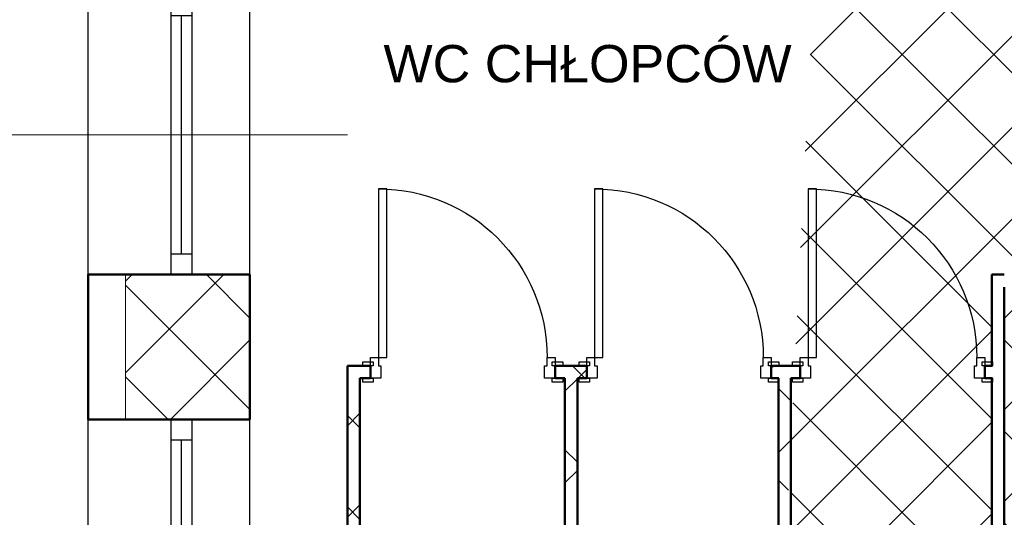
# Model space of a CAD drawing. Header units: millimetres. Extents: x 2215 to 12087, y 6991 to 11359.
# Tile 3 of 26: x 3057 to 3533, y 8242 to 8483. Entities that reach past the tile are written whole.
import ezdxf

# ---------------------------------------------------------------- set-up
doc = ezdxf.new("R2010")
doc.units = ezdxf.units.MM
doc.linetypes.add('{ Half Dash }', pattern=[0])
for name, color, linetype in [('2D - Ogólne', 7, 'Continuous'), ('Drzwi Archicad', 7, 'Continuous'), ('Konstrukcja - Ściany zew', 7, 'Continuous'), ('Okna Archicada', 7, 'Continuous')]:
    doc.layers.add(name, color=color, linetype=linetype)
for name, color, linetype, lineweight in [('A_opisy', 81, 'Continuous', 13), ('A_ściany istniejące hatch', 82, 'Continuous', 9), ('opis wody', 7, '{ Half Dash }', 15)]:
    doc.layers.add(name, color=color, linetype=linetype, lineweight=lineweight)
doc.styles.get("Standard").update_dxf_attribs({"font": 'arial.ttf'})
doc.dimstyles.new('500', dxfattribs={"dimscale": 5, "dimtxt": 0.2, "dimasz": 0.2, "dimexe": 0.3, "dimexo": 0.625, "dimgap": 0.05, "dimtad": 1, "dimzin": 1, "dimtxsty": 'Standard', "dimblk": 'ARCHTICK', "dimcen": 2.5, "dimadec": 0, "dimazin": 0, "dimtfac": 1, "dimtmove": 0, "dimatfit": 3, "dimfxl": 0.3, "dimfxlon": 1, "dimarcsym": 0})

# ---------------------------------------------------------------- blocks, each defined once
blk = doc.blocks.new('Okno 27_2')
at = {"layer": 'Okna Archicada', "color": 7, "linetype": 'Continuous', "lineweight": 25}
for p, q in [((-675, 400), (675, 400)), ((-675, 0), (-575.0000000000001, 0)), ((-575.0000000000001, 0), (-575.0000000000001, -100)), ((-575.0000000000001, 0), (575.0000000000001, 0)), ((575.0000000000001, -100), (575.0000000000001, 0)), ((575.0000000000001, 0), (675, 0)), ((-575.0000000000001, -50), (575.0000000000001, -50)), ((-575.0000000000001, -100), (-675, -100)), ((575.0000000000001, -100), (-575.0000000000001, -100)), ((675, -100), (575.0000000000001, -100)), ((-675, -380), (675, -380))]:
    blk.add_line(p, q, dxfattribs=at)
at = {"layer": 'Okna Archicada', "color": 7, "linetype": 'Continuous', "lineweight": 50}
for p, q in [((-675, 400), (-675, 0)), ((675, 400), (675, 0)), ((-675, 0), (-675, -100)), ((-675, 0), (-675, -100)), ((675, 0), (675, -100)), ((675, 0), (675, -100)), ((-675, -100), (-675, -380)), ((675, -100), (675, -380))]:
    blk.add_line(p, q, dxfattribs=at)
blk = doc.blocks.new('Ściana_11_1', base_point=(-17472.26123587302, 24720))
at = {"layer": 'Konstrukcja - Ściany zew', "color": 7, "linetype": 'Continuous', "lineweight": 50}
for p, q in [((-18252.26123587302, 1752.197384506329), (-17852.26123587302, 1752.197384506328)), ((-17852.26123587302, 1752.197384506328), (-17752.26123587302, 1752.197384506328)), ((-17752.26123587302, 1752.197384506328), (-17472.26123587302, 1752.197384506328)), ((-18252.26123587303, 1052.397544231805), (-17852.26123587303, 1052.397544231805)), ((-17852.26123587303, 1052.397544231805), (-17752.26123587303, 1052.397544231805)), ((-17752.26123587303, 1052.397544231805), (-17472.26123587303, 1052.397544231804))]:
    blk.add_line(p, q, dxfattribs=at)
at = {"layer": 'Konstrukcja - Ściany zew', "color": 7, "linetype": 'Continuous', "lineweight": 50, "flags": 128}
for points in [[(-18252.26123587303, 1752.197384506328), (-18252.26123587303, 1052.397544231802)], [(-17472.26123587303, 1052.397544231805), (-17472.26123587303, 1752.197384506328)]]:
    blk.add_lwpolyline(points, dxfattribs=at)
at = {"layer": 'Okna Archicada', "color": 21, "linetype": 'Continuous', "lineweight": 13, "true_color": 0xff9955, "zscale": 1000, "rotation": 89.99999999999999}
for p in [(-17852.26123587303, 2427.197384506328), (-17852.26123587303, 377.3975442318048)]:
    blk.add_blockref('Okno 27_2', p, dxfattribs=at)
blk = doc.blocks.new('Ściana_120_1', base_point=(-15952.26123587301, 1252.197544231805))
at = {"layer": 'Konstrukcja - Ściany zew', "color": 7, "linetype": 'Continuous', "lineweight": 50, "flags": 128}
for points in [[(-15952.26123587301, 1252.197544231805), (-15952.26123587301, -397.6024557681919)], [(-15892.26123587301, -397.6024557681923), (-15892.26123587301, 1252.197544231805)]]:
    blk.add_lwpolyline(points, dxfattribs=at)
blk = doc.blocks.new('Ściana_121_1', base_point=(-13892.26123587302, 1752.197384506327))
at = {"layer": 'Konstrukcja - Ściany zew', "color": 7, "linetype": 'Continuous', "lineweight": 50, "flags": 128}
for points in [[(-13892.26123587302, 1752.197384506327), (-13832.26123587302, 1752.197384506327)], [(-13892.26123587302, 1752.197384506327), (-13892.26123587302, 1312.197544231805)], [(-13832.26123587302, -397.602455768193), (-13832.26123587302, 1692.197384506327)], [(-13892.26123587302, 1252.197544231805), (-13892.26123587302, -397.602455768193)]]:
    blk.add_lwpolyline(points, dxfattribs=at)
blk = doc.blocks.new('Ściana_123_1', base_point=(-14922.26123587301, 1252.197544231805))
at = {"layer": 'Konstrukcja - Ściany zew', "color": 7, "linetype": 'Continuous', "lineweight": 50, "flags": 128}
for points in [[(-14922.26123587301, 1252.197544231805), (-14922.26123587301, -397.6024557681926)], [(-14862.26123587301, -397.6024557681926), (-14862.26123587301, 1252.197544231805)]]:
    blk.add_lwpolyline(points, dxfattribs=at)
blk = doc.blocks.new('Drzwi metalowe 27_23')
at = {"layer": 'Drzwi Archicad', "color": 7, "linetype": 'Continuous', "lineweight": 25}
for p, q in [((366.9999999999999, 0), (366.9999999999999, 814)), ((366.9999999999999, 814), (406.9999999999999, 814)), ((406.9999999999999, 814), (406.9999999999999, 0)), ((-407, 0), (-445, 0)), ((-445, 0), (-445, -100)), ((-407, -40), (-407, 0)), ((406.9999999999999, 0), (366.9999999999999, 0)), ((445, 0), (407, 0)), ((407, 0), (407, -40)), ((445, -100), (445, 0)), ((-432, -21), (-482, -21)), ((-482, -21), (-482, -40.00000000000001)), ((-482, -40.00000000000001), (-432, -40.00000000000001)), ((-432, -40.00000000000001), (-432, -21)), ((-395, -40), (-407, -40)), ((-395, -100), (-395, -40)), ((407, -40), (395, -40)), ((395, -40), (395, -100)), ((482, -21), (432, -21)), ((432, -21), (432, -40.00000000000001)), ((432, -40.00000000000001), (482, -40.00000000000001)), ((482, -40.00000000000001), (482, -21)), ((-432, -100), (-482, -100)), ((-482, -100), (-482, -119)), ((-482, -119), (-432, -119)), ((-445, -100), (-395, -100)), ((-432, -119), (-432, -100)), ((395, -100), (445, -100)), ((482, -100), (432, -100)), ((432, -100), (432, -119)), ((432, -119), (482, -119)), ((482, -119), (482, -100))]:
    blk.add_line(p, q, dxfattribs=at)
at = {"layer": 'Drzwi Archicad', "color": 7, "linetype": 'Continuous', "lineweight": 50}
for p, q in [((-445, -40.00000000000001), (-482, -40.00000000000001)), ((-445, -40.00000000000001), (-482, -40.00000000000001)), ((-445, -100), (-445, -40.00000000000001)), ((-445, -100), (-445, -40.00000000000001)), ((445, -100), (445, -40.00000000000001)), ((445, -100), (445, -40.00000000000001)), ((445, -40.00000000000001), (482, -40.00000000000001)), ((445, -40.00000000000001), (482, -40.00000000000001)), ((-445, -100), (-482, -100)), ((-445, -100), (-482, -100)), ((445, -100), (482, -100)), ((445, -100), (482, -100))]:
    blk.add_line(p, q, dxfattribs=at)
at = {"layer": 'Drzwi Archicad', "color": 7, "linetype": 'Continuous', "lineweight": 25}
blk.add_arc((406.9999999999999, 0), 814, 90, 180, dxfattribs=at)
blk = doc.blocks.new('Ściana_124_1', base_point=(-17002.26123587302, 1252.197544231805))
at = {"layer": 'Konstrukcja - Ściany zew', "color": 7, "linetype": 'Continuous', "lineweight": 50}
for p, q in [((-16890.15402880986, 1312.197544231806), (-16927.15402880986, 1312.197544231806)), ((-16890.15402880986, 1252.197544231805), (-16890.15402880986, 1312.197544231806)), ((-16000.15402880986, 1312.197544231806), (-15963.15402880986, 1312.197544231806)), ((-16000.15402880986, 1252.197544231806), (-16000.15402880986, 1312.197544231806)), ((-15847.14264223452, 1312.197544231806), (-15884.14264223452, 1312.197544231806)), ((-15847.14264223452, 1252.197544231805), (-15847.14264223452, 1312.197544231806)), ((-14957.14264223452, 1312.197544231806), (-14920.14264223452, 1312.197544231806)), ((-14957.14264223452, 1252.197544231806), (-14957.14264223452, 1312.197544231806)), ((-14816.80915690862, 1312.197544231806), (-14853.80915690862, 1312.197544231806)), ((-14816.80915690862, 1252.197544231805), (-14816.80915690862, 1312.197544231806)), ((-13926.80915690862, 1312.197544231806), (-13889.80915690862, 1312.197544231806)), ((-13926.80915690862, 1252.197544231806), (-13926.80915690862, 1312.197544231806)), ((-16890.15402880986, 1252.197544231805), (-16927.15402880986, 1252.197544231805)), ((-16000.15402880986, 1252.197544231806), (-15963.15402880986, 1252.197544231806)), ((-15847.14264223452, 1252.197544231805), (-15884.14264223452, 1252.197544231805)), ((-14957.14264223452, 1252.197544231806), (-14920.14264223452, 1252.197544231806)), ((-14816.80915690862, 1252.197544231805), (-14853.80915690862, 1252.197544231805)), ((-13926.80915690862, 1252.197544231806), (-13889.80915690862, 1252.197544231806))]:
    blk.add_line(p, q, dxfattribs=at)
at = {"layer": 'Konstrukcja - Ściany zew', "color": 7, "linetype": 'Continuous', "lineweight": 50, "flags": 128}
for points in [[(-17002.26123587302, 1312.197544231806), (-17002.26123587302, 1252.197544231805)], [(-16890.15404233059, 1312.197544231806), (-17002.26123587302, 1312.197544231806)], [(-15847.14264904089, 1312.197544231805), (-16000.15404844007, 1312.197544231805)], [(-14816.80916967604, 1312.197544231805), (-14957.14265515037, 1312.197544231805)], [(-13892.26123587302, 1312.197544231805), (-13926.80917578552, 1312.197544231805)], [(-16942.26123587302, 1252.197544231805), (-16890.15402415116, 1252.197544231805)], [(-16000.15401819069, 1252.197544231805), (-15952.26123587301, 1252.197544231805)], [(-15892.26123587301, 1252.197544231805), (-15847.14263071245, 1252.197544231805)], [(-14957.14262475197, 1252.197544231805), (-14922.26123587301, 1252.197544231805)], [(-14862.26123587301, 1252.197544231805), (-14816.80916550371, 1252.197544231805)], [(-13926.80915954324, 1252.197544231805), (-13892.26123587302, 1252.197544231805)]]:
    blk.add_lwpolyline(points, dxfattribs=at)
at = {"layer": 'Drzwi Archicad', "color": 21, "linetype": 'Continuous', "lineweight": 13, "true_color": 0xff9955, "xscale": -1, "zscale": 1000}
for p in [(-16445.15402880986, 1352.197544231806), (-15402.14264223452, 1352.197544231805), (-14371.80915690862, 1352.197544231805)]:
    blk.add_blockref('Drzwi metalowe 27_23', p, dxfattribs=at)
blk = doc.blocks.new('Ściana_125_1', base_point=(-17002.26123587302, 1252.197544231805))
at = {"layer": 'Konstrukcja - Ściany zew', "color": 7, "linetype": 'Continuous', "lineweight": 50, "flags": 128}
for points in [[(-17002.26123587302, 1252.197544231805), (-17002.26123587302, -397.6024557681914)], [(-16942.26123587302, -397.6024557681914), (-16942.26123587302, 1252.197544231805)]]:
    blk.add_lwpolyline(points, dxfattribs=at)
blk = doc.blocks.new('_ArchTick')
at = {"color": 0, "linetype": 'ByBlock', "const_width": 0.15}
blk.add_lwpolyline([(-0.5, -0.5), (0.5, 0.5)], dxfattribs=at)
blk = doc.blocks.new('*D157')
at = {"layer": 'Defpoints', "color": 0, "transparency": 16777216}
for p in [(2222.553136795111, 10547.53561388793), (3154.175085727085, 10545.72650943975), (3148.007186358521, 7369.486223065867)]:
    blk.add_point(p, dxfattribs=at)
at = {"layer": 'opis wody', "color": 0, "lineweight": -2, "transparency": 16777216}
for p, q in [((2216.385237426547, 7371.295327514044), (2222.553136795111, 10547.53561388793)), ((2224.053133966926, 10547.53270106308), (2221.053139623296, 10547.53852671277)), ((2217.885234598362, 7371.292414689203), (2214.885240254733, 7371.298240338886))]:
    blk.add_line(p, q, dxfattribs=at)
for p, rotation in [((2222.553136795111, 10547.53561388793), 89.8887382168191), ((2216.385237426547, 7371.295327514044), 269.8887382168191)]:
    blk.add_blockref('_ArchTick', p, dxfattribs=dict(at, rotation=rotation))
at = {"layer": 'opis wody', "color": 0, "transparency": 16777216, "insert": (2218.618233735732, 8959.41712315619), "char_height": 1, "attachment_point": 5, "rotation": 89.8887382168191}
blk.add_mtext('3176,25', dxfattribs=at)

msp = doc.modelspace()

# ---------------------------------------------------------------- hatches: boundary and pattern name
at = {"layer": 'A_ściany istniejące hatch', "lineweight": 13, "true_color": 0x000000}
h = msp.add_hatch(dxfattribs=at)
h.set_pattern_fill('NET', color=18, scale=250, angle=45)
h.set_pattern_definition([(45, (37623.19275181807, 4864.106082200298), (-22.09708691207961, 22.09708691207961), []), (135, (37623.19275181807, 4864.106082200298), (-22.09708691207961, -22.09708691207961), [])])
h.paths.add_polyline_path([(5636.561703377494, 10020.42952679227), (5678.561703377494, 10020.42952397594), (5678.561703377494, 9758.429524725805), (5888.561703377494, 9758.429524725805), (5888.561703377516, 9716.429524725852), (5636.561703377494, 9716.429524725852)], flags=16)
h.paths.add_polyline_path([(6230.563354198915, 9744.429524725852), (6230.563354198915, 9684.429524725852), (6110.561703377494, 9684.429524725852), (6110.561703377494, 9524.429524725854), (6050.561703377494, 9524.429524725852), (6050.561703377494, 9716.429524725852), (6008.561703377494, 9716.429524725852), (6008.561703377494, 9758.429524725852), (6012.561703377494, 9758.429524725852), (6012.561703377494, 10417.42952472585), (5678.561703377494, 10417.42952472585), (5678.561703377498, 10371.42952472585), (5636.561703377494, 10371.42952472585), (5636.561703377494, 10461.42952472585), (6094.561703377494, 10461.42952472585), (6094.561700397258, 10417.42952472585), (6056.561703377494, 10417.42952472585), (6056.561703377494, 9744.429524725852)], flags=17)
h.paths.add_polyline_path([(6834.561703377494, 9744.429524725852), (6976.561703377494, 9744.429524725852), (6976.561703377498, 9806.429524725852), (7020.561703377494, 9806.429524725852), (7020.561703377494, 9521.429527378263), (6960.561703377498, 9521.429527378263), (6960.561703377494, 9684.429524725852), (6834.561703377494, 9684.429524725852)], flags=17)
h.paths.add_polyline_path([(6877.561703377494, 8864.429524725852), (6960.561703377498, 8864.429524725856), (6960.561703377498, 8979.429527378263), (7020.561703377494, 8979.429527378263), (7020.561703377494, 8806.429524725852), (6960.561703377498, 8806.429524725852), (6960.561703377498, 8839.429524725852), (6877.561703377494, 8839.429524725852)], flags=17)
h.paths.add_polyline_path([(6520.561703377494, 9434.429524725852), (6550.561703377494, 9434.429524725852), (6550.561703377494, 9404.429524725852), (6520.561703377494, 9404.429524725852)], flags=17)
h.paths.add_polyline_path([(6520.561703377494, 9140.429524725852), (6550.561703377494, 9140.429524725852), (6550.561703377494, 9170.429524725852), (6520.561703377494, 9170.429524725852)], flags=17)
h.paths.add_polyline_path([(6032.561703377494, 7594.429524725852), (6092.561703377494, 7594.429524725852), (6092.561703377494, 7434.429524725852), (6330.561703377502, 7434.429524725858), (6330.561703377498, 7614.429524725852), (6390.561703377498, 7614.429524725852), (6390.561703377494, 7434.429524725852), (6960.561703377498, 7434.429524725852), (6960.561703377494, 7584.429524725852), (7020.561703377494, 7584.429524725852), (7020.561703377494, 7374.429524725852), (6032.561703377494, 7374.429524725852)])
h.paths.add_polyline_path([(3550.561707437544, 10744.42952472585), (3763.561703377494, 10744.42952707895), (3763.56169834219, 10838.46374156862), (3788.561700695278, 10838.46373539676), (3788.561700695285, 10719.42952472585), (3550.561707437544, 10719.42952472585)], flags=17)
h.paths.add_polyline_path([(4183.561703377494, 10718.77503507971), (4218.561703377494, 10718.77503507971), (4218.561703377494, 10838.46373539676), (4183.561703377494, 10838.46373539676)], flags=17)
h.paths.add_polyline_path([(4473.561703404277, 8894.429524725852), (4543.561691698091, 8894.429524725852), (4543.561691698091, 8834.429524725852), (4473.561703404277, 8834.429524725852)], flags=17)
h.paths.add_polyline_path([(4883.56170340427, 8894.429524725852), (4953.56170340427, 8894.429524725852), (4953.56170340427, 8834.429524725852), (4883.56170340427, 8834.429524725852)], flags=17)
h.paths.add_polyline_path([(5324.561703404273, 8894.429524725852), (5392.561691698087, 8894.429524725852), (5392.561691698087, 8834.429524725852), (5324.561703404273, 8834.429524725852)], flags=17)
h.paths.add_polyline_path([(5527.56170340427, 8894.429524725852), (5608.561691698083, 8894.429524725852), (5608.561691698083, 8834.429524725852), (5527.56170340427, 8834.429524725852)], flags=17)
h.paths.add_polyline_path([(6110.561703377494, 9394.42952066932), (6050.561703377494, 9394.42952066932), (6050.561703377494, 9318.429524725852), (6110.561703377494, 9318.429524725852)], flags=17)
h.paths.add_polyline_path([(5678.561703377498, 10241.42952249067), (5636.561703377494, 10241.42952249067), (5636.561703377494, 10150.42952621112), (5678.561703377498, 10150.42952621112)], flags=16)
h.paths.add_polyline_path([(6224.561703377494, 10461.42952472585), (6358.561703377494, 10461.42952472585), (6358.561703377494, 10417.42952472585), (6224.561703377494, 10417.42952472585)], flags=17)
h.paths.add_polyline_path([(6976.561703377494, 10141.42952673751), (7020.561703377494, 10141.42952673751), (7020.561703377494, 10216.42952472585), (6976.561703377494, 10216.42952472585)], flags=17)
h.paths.add_polyline_path([(6976.561703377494, 9936.429524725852), (7020.561703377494, 9936.429524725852), (7020.561703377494, 10011.42952472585), (6976.561703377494, 10011.42952472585)], flags=17)
h.paths.add_polyline_path([(6960.561703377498, 9315.429529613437), (7020.561703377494, 9315.429529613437), (7020.561703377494, 9391.429527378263), (6960.561703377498, 9391.429527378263)], flags=17)
h.paths.add_polyline_path([(6960.561703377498, 9109.429529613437), (7020.561703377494, 9109.429529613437), (7020.561703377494, 9185.429527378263), (6960.561703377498, 9185.429527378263)], flags=17)
h.paths.add_polyline_path([(6960.561703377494, 8601.42952696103), (7020.561703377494, 8601.42952696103), (7020.561703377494, 8676.429524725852), (6960.561703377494, 8676.429524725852)], flags=17)
h.paths.add_polyline_path([(6960.561703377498, 8396.429526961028), (7020.561703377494, 8396.429526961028), (7020.561703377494, 8471.429524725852), (6960.561703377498, 8471.429524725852)], flags=17)
h.paths.add_polyline_path([(6960.561703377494, 7924.429526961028), (7020.561703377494, 7924.429526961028), (7020.561703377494, 7994.429524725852), (6960.561703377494, 7994.429524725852)], flags=17)
h.paths.add_polyline_path([(7020.561703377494, 7719.429524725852), (6960.561703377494, 7719.429524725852), (6960.561703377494, 7789.429524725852), (7020.561703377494, 7789.429524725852)], flags=17)
h.paths.add_polyline_path([(5735.561703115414, 7834.429524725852), (5805.561703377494, 7834.429524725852), (5805.561703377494, 7774.429524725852), (5735.561703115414, 7774.429524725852)], flags=17)
h.paths.add_polyline_path([(5530.561703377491, 7774.429524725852), (5600.561703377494, 7774.429524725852), (5600.561703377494, 7834.429524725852), (5530.561703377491, 7834.429524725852)], flags=17)
h.paths.add_polyline_path([(5325.561703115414, 7834.429524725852), (5395.561703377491, 7834.429524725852), (5395.561703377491, 7774.429524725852), (5325.561703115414, 7774.429524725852)], flags=17)
h.paths.add_polyline_path([(5068.561703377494, 7774.429524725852), (5190.561691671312, 7774.429524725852), (5190.561691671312, 7834.429524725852), (5068.561703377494, 7834.429524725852)], flags=17)
h.paths.add_polyline_path([(4863.561703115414, 7834.429524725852), (4933.561703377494, 7834.429524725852), (4933.561703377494, 7774.429524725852), (4863.561703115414, 7774.429524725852)], flags=17)
h.paths.add_polyline_path([(4658.561703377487, 7774.429524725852), (4728.561703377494, 7774.429524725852), (4728.561703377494, 7834.429524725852), (4658.561703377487, 7834.429524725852)], flags=17)
h.paths.add_polyline_path([(4453.561703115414, 7834.429524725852), (4523.561703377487, 7834.429524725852), (4523.561703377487, 7774.429524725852), (4453.561703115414, 7774.429524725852)], flags=17)
h.paths.add_polyline_path([(6342.561703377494, 7834.429524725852), (6256.061703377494, 7834.429524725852), (6256.077114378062, 7774.429524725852), (6330.561703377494, 7774.429524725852), (6330.561703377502, 7724.429524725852), (6390.561703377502, 7724.429524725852), (6390.561703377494, 7967.929524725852), (6342.561703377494, 7967.929524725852)], flags=17)
h.paths.add_polyline_path([(6146.061703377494, 7834.429524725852), (6146.077114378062, 7774.429524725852), (6092.561703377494, 7774.429524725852), (6092.561703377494, 7734.429524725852), (6032.561703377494, 7734.429524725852), (6032.561703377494, 7774.429524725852), (5940.561703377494, 7774.429524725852), (5940.561703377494, 7834.429524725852)], flags=17)
h.paths.add_polyline_path([(4158.561703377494, 7728.429524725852), (4218.561703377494, 7728.429524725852), (4218.561703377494, 7774.429524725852), (4318.561703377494, 7774.429524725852), (4318.561691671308, 7834.429524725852), (4158.561703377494, 7834.429524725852)], flags=17)
h.paths.add_polyline_path([(5948.56170340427, 8894.429524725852), (6050.561703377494, 8894.429524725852), (6050.561703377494, 9188.429524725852), (6110.561703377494, 9188.429520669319), (6110.561703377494, 8864.429524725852), (6127.561703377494, 8864.429524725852), (6127.561703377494, 8839.429524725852), (6110.561703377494, 8839.429524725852), (6110.561703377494, 8484.429524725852), (6137.561703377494, 8484.429524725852), (6137.561703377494, 8404.429524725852), (6110.561703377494, 8404.429524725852), (6110.561703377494, 8184.429524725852), (5935.061703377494, 8184.429524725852), (5935.061703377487, 8232.429524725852), (6070.561703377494, 8232.429524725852), (6070.561703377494, 8834.429524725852), (5948.56170314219, 8834.429524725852)], flags=17)
h.paths.add_polyline_path([(5743.56170340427, 8894.429524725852), (5813.56170340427, 8894.429524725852), (5813.56170340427, 8834.429524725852), (5780.561703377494, 8834.429524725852), (5780.561703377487, 8668.429524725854), (5748.561703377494, 8668.429528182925), (5748.561703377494, 8834.429524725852), (5743.561703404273, 8834.429524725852)], flags=17)
h.paths.add_polyline_path([(5501.561703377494, 8232.429524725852), (5748.561703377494, 8232.429524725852), (5748.561703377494, 8382.429530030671), (5780.561703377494, 8382.429526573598), (5780.56170337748, 8232.429524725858), (5825.061703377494, 8232.429524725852), (5825.061703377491, 8184.429524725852), (5501.561703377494, 8184.429524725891)], flags=17)
h.paths.add_polyline_path([(4512.561703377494, 8232.429524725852), (4512.561703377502, 8184.429524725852), (4752.561703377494, 8184.429524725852), (4752.561703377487, 8232.429524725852), (4748.56170340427, 8232.429524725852), (4748.56170340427, 8324.429524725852), (4720.56170340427, 8324.429524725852), (4720.561703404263, 8232.429524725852)], flags=17)
h.paths.add_polyline_path([(4158.561703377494, 8925.429524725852), (4218.561703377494, 8925.429524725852), (4218.561703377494, 8894.429524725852), (4338.561703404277, 8894.429524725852), (4338.561691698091, 8834.429524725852), (4198.561703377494, 8834.429524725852), (4198.561703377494, 8232.429524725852), (4402.561703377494, 8232.429524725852), (4402.561703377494, 8184.429524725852), (4158.561703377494, 8184.429524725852)], flags=17)
h.paths.add_polyline_path([(4218.561703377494, 9221.844599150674), (4158.561703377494, 9221.844599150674), (4158.561703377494, 9065.429535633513), (4218.561703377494, 9065.429535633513)], flags=17)
h.paths.add_polyline_path([(4218.561703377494, 9436.403087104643), (4158.561703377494, 9436.403087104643), (4158.561703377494, 9356.844601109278), (4218.561703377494, 9356.844601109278)], flags=17)
h.paths.add_polyline_path([(4218.561703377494, 9651.429524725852), (4158.561703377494, 9651.429524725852), (4158.561703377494, 9571.403096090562), (4218.561703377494, 9571.403096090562)], flags=17)
h.paths.add_polyline_path([(4218.561703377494, 9971.429524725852), (4158.561703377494, 9971.429524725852), (4158.561703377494, 9786.429524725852), (4218.561703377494, 9786.429524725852)], flags=17)
h.paths.add_polyline_path([(4218.561703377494, 10176.42952472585), (4158.561703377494, 10176.42952472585), (4158.561703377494, 10106.42953754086), (4218.561703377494, 10106.42953754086)], flags=17)
h.paths.add_polyline_path([(4218.561703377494, 10391.42952472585), (4158.561703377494, 10391.42952472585), (4158.561703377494, 10311.42952472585), (4218.561703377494, 10311.42952472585)], flags=17)
h.paths.add_polyline_path([(3168.561703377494, 10116.54587023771), (3108.561703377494, 10116.54587023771), (3108.561703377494, 10186.52585426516), (3168.561703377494, 10186.52585426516), (3168.561703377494, 10188.42952472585), (3628.561703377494, 10188.42952472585), (3628.561703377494, 10178.42952472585), (3597.461703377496, 10178.42952472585), (3597.461703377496, 10102.42952472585), (3582.461703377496, 10102.42952472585), (3582.461703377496, 10178.42952472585), (3326.561703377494, 10178.42952472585), (3326.561703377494, 10163.42636947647), (3319.561703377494, 10163.42636947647), (3319.561703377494, 10178.42952472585), (3168.561703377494, 10178.42952472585)])
h.paths.add_polyline_path([(3168.561703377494, 10061.42952472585), (3168.561703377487, 10068.42952472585), (3319.561703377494, 10068.42952472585), (3319.561703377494, 10073.42637020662), (3326.561703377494, 10073.42637020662), (3326.561703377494, 10050.94845653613), (3319.561703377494, 10050.94845601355), (3319.561703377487, 10061.42952472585)], flags=17)
h.paths.add_polyline_path([(3108.561703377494, 9981.545870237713), (3168.561703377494, 9981.545870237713), (3168.561703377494, 9951.429524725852), (3319.561703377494, 9951.429524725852), (3319.561703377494, 9960.94845674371), (3326.561703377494, 9960.94845674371), (3326.561703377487, 9951.429524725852), (3582.461703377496, 9951.429524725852), (3582.461703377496, 10007.42952472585), (3597.461703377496, 10007.42952472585), (3597.461703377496, 9951.429524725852), (3625.561703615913, 9951.429524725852), (3625.561703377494, 9936.429524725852), (3168.561703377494, 9936.429524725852), (3168.561703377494, 9911.065886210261), (3108.561703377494, 9911.065886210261)])
h.paths.add_polyline_path([(3108.561703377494, 9781.065886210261), (3168.561703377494, 9781.065886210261), (3168.561703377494, 9736.429524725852), (3760.561703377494, 9736.429524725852), (3760.561703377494, 9753.694879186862), (3808.561703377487, 9753.694879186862), (3808.561703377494, 9424.428694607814), (3760.561703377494, 9424.428694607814), (3760.561703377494, 9696.429524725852), (3168.561703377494, 9696.429524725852), (3168.561703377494, 9618.558378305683), (3108.561703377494, 9618.558378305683)])
h.paths.add_polyline_path([(3108.561703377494, 9278.57839427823), (3168.561703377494, 9278.57839427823), (3168.561703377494, 9256.429524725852), (3760.561703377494, 9256.429524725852), (3760.561703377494, 9314.428694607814), (3808.561703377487, 9314.428694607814), (3808.561703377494, 8917.428694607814), (3760.561703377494, 8917.428694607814), (3760.561703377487, 9231.429524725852), (3168.561703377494, 9231.429524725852), (3168.561703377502, 9208.362109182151), (3108.561703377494, 9208.362109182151)])
h.paths.add_polyline_path([(3108.561703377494, 8864.231440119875), (3168.561703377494, 8864.231440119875), (3168.561703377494, 8794.429524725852), (3760.561703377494, 8794.429524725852), (3760.561703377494, 8807.428694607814), (3808.561703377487, 8807.428694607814), (3808.561703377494, 8748.790455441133), (3760.561703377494, 8748.790455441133), (3760.561703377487, 8751.429524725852), (3168.561703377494, 8751.429524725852), (3168.561703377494, 8699.231440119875), (3108.561703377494, 8699.231440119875)])
h.paths.add_polyline_path([(3108.561703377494, 8564.231440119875), (3168.561703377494, 8564.231440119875), (3168.561703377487, 8509.649263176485), (3227.561703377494, 8509.649263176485), (3227.561703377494, 8651.346943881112), (3236.925484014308, 8651.346943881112), (3236.925482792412, 8645.346943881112), (3233.561703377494, 8645.346943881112), (3233.561703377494, 8509.649263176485), (3330.561703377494, 8509.649263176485), (3330.561703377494, 8645.346943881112), (3325.925482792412, 8645.346943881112), (3325.925482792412, 8651.346943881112), (3341.106911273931, 8651.346943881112), (3341.106911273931, 8645.346943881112), (3336.561703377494, 8645.346943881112), (3336.561703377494, 8509.649263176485), (3433.561703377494, 8509.649263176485), (3433.561703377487, 8645.346943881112), (3430.106911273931, 8645.346943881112), (3430.106910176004, 8651.346943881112), (3439.561703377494, 8651.346943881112), (3439.561703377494, 8616.346943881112), (3443.733391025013, 8616.346943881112), (3443.733391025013, 8610.346943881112), (3439.561703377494, 8610.346943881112), (3439.561703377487, 8509.649263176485), (3607.561703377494, 8509.649263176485), (3607.561703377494, 8610.346943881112), (3532.73339317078, 8610.346943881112), (3532.73339217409, 8616.346943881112), (3613.561703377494, 8616.346943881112), (3613.561703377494, 8509.649263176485), (3760.561703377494, 8509.649263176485), (3760.561703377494, 8638.790455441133), (3808.561703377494, 8638.790455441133), (3808.561703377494, 8491.935586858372), (3760.561703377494, 8491.935586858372), (3760.561703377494, 8494.649263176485), (3613.561703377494, 8494.649263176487), (3613.561703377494, 8452.349261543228), (3607.561703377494, 8452.349263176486), (3607.561703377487, 8494.649263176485), (3168.561703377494, 8494.649263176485), (3108.561703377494, 8494.649263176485)])
h.paths.add_polyline_path([(3108.561703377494, 9413.57839427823), (3168.561703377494, 9413.57839427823), (3168.561703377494, 9483.558378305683), (3108.561703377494, 9483.558378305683)])
h.paths.add_polyline_path([(3108.561703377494, 8999.231440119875), (3168.561703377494, 8999.231440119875), (3168.561703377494, 9073.362109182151), (3108.561703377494, 9073.362109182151)], flags=17)
h.paths.add_polyline_path([(3108.561703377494, 8289.669279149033), (3168.561703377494, 8289.669279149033), (3168.561703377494, 8359.649263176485), (3108.561703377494, 8359.649263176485)], flags=17)
h.paths.add_polyline_path([(3108.561703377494, 8084.689295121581), (3108.561703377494, 8154.669279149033), (3168.561703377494, 8154.669279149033), (3168.561703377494, 8144.669279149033), (3215.561703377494, 8144.669279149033), (3215.561703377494, 8315.649279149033), (3226.772422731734, 8315.649279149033), (3226.772422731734, 8309.649279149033), (3221.561703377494, 8309.649279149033), (3221.561703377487, 8144.669279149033), (3320.561703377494, 8144.669279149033), (3320.561703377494, 8309.649279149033), (3315.772425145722, 8309.649279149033), (3315.772425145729, 8315.649279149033), (3331.073562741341, 8315.649279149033), (3331.073562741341, 8309.649279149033), (3326.561703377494, 8309.649279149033), (3326.561703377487, 8144.669279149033), (3423.561703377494, 8144.669279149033), (3423.561703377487, 8309.649279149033), (3420.073564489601, 8309.649279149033), (3420.073561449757, 8315.649279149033), (3434.10690999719, 8315.649279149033), (3434.106911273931, 8309.649279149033), (3429.561703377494, 8309.649279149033), (3429.561703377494, 8144.669279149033), (3526.561703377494, 8144.669279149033), (3526.561703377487, 8309.649279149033), (3523.106911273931, 8309.649279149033), (3523.106911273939, 8315.649279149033), (3526.561703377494, 8315.649279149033), (3526.561703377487, 8359.649263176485), (3607.561703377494, 8359.649263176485), (3607.561703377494, 8363.349262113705), (3613.561703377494, 8363.349262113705), (3613.561703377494, 8349.321729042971), (3607.561703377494, 8349.321729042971), (3607.561703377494, 8353.649263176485), (3532.561703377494, 8353.649263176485), (3532.561703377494, 8144.669279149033), (3607.561703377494, 8144.669279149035), (3607.561703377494, 8260.321724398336), (3613.561703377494, 8260.321726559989), (3613.561703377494, 8144.669279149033), (3760.561703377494, 8144.669279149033), (3760.561703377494, 8381.935586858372), (3808.561703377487, 8381.93558685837), (3808.561703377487, 7948.129524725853), (3760.561703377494, 7948.129524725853), (3760.561703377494, 8129.669279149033), (3613.561703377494, 8129.669279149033), (3613.561703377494, 8032.159770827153), (3607.561703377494, 8032.159770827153), (3607.561703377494, 8129.669279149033), (3532.561703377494, 8129.669279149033), (3532.561703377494, 7936.829524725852), (3607.561703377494, 7936.829524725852), (3607.561703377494, 7943.159770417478), (3613.561703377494, 7943.159770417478), (3613.561703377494, 7927.129525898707), (3607.561703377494, 7927.129524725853), (3607.561703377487, 7930.829524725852), (3526.561703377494, 7930.829524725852), (3526.561703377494, 8004.429524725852), (3523.106911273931, 8004.429524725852), (3523.106911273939, 8010.429524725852), (3526.561703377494, 8010.429524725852), (3526.561703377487, 8129.669279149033), (3429.561703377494, 8129.669279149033), (3429.561703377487, 8010.429524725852), (3434.106910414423, 8010.429524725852), (3434.106911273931, 8004.429524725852), (3420.073562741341, 8004.429524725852), (3420.073564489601, 8010.429524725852), (3423.561703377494, 8010.429524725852), (3423.561703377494, 8129.669279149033), (3326.561703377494, 8129.669279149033), (3326.561703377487, 8010.429524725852), (3331.073562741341, 8010.429524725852), (3331.073562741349, 8004.429524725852), (3315.772424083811, 8004.429524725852), (3315.772425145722, 8010.429524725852), (3320.561703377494, 8010.429524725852), (3320.561703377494, 8129.669279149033), (3221.561703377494, 8129.669279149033), (3221.561703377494, 8010.429524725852), (3226.772424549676, 8010.429524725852), (3226.772422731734, 8004.429524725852), (3215.561703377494, 8004.429524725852), (3215.561703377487, 8129.669279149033), (3168.561703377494, 8129.669279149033), (3168.561703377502, 8084.689295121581)])
h.paths.add_polyline_path([(3228.561703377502, 7693.429524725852), (3168.561703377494, 7693.429524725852), (3168.561703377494, 7774.429524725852), (3108.561703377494, 7774.429524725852), (3108.561703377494, 7949.689295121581), (3168.561703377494, 7949.689295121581), (3168.561703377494, 7834.429524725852), (3607.561703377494, 7834.429524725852), (3607.561703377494, 7838.129524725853), (3613.561703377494, 7838.12952596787), (3613.561703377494, 7834.429524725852), (3760.561703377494, 7834.429524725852), (3760.561703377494, 7838.129524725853), (3808.561703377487, 7838.129524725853), (3808.561703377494, 7783.429525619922), (3783.561703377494, 7783.429524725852), (3783.561703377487, 7794.429524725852), (3613.561703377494, 7794.429524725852), (3613.561703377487, 7789.689295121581), (3607.561703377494, 7789.689295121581), (3607.561703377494, 7794.429524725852), (3423.561703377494, 7794.429524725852), (3423.561703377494, 7754.176359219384), (3398.561703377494, 7754.176359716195), (3398.561703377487, 7794.429524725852), (3228.561703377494, 7794.429524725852)])
h.paths.add_polyline_path([(3228.561703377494, 7444.429524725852), (3228.561703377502, 7483.429524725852), (3168.561703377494, 7483.429524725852), (3168.561703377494, 7384.429524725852), (4218.561703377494, 7384.429524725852), (4218.561703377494, 7588.429524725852), (4158.561703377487, 7588.429524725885), (4158.561703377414, 7444.429524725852)])
edge = h.paths.add_edge_path()
edge.add_line((6488.561703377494, 10461.42952472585), (6488.561699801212, 10417.42952472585))
edge.add_line((6488.561699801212, 10417.42952472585), (6526.561703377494, 10417.42952472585))
edge.add_line((6526.561703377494, 10417.42952472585), (6526.561703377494, 10267.42952472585))
edge.add_line((6526.561703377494, 10267.42952472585), (6553.561703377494, 10267.42952472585))
edge.add_line((6553.561703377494, 10267.42952472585), (6553.561703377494, 10417.42952472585))
edge.add_line((6553.561703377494, 10417.42952472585), (6976.561703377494, 10417.42952472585))
edge.add_line((6976.561703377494, 10417.42952472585), (6976.561703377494, 10346.42952298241))
edge.add_line((6976.561703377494, 10346.42952298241), (7020.561703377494, 10346.42952472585))
edge.add_line((7020.561703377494, 10346.42952472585), (7020.561703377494, 10461.42952472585))
edge.add_line((7020.561703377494, 10461.42952472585), (6488.561703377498, 10461.42956796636))
edge.add_line((3153.561703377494, 10838.46374156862), (3188.561703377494, 10838.46374156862))
edge.add_line((3188.561703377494, 10838.46374156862), (3188.561710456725, 10744.42952707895))
edge.add_line((3188.561710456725, 10744.42952707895), (3370.561703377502, 10744.42952707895))
edge.add_line((3370.561703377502, 10744.42952707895), (3370.5617075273, 10719.42952472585))
edge.add_line((3370.5617075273, 10719.42952472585), (3153.561703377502, 10719.42952472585))
edge.add_line((3153.561703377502, 10719.42952472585), (3153.561703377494, 10838.46373539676))
edge.add_line((4748.56170340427, 8434.429524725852), (4720.56170340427, 8434.429524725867))
edge.add_line((4720.56170340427, 8434.429524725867), (4720.561703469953, 8719.429524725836))
edge.add_line((4720.561703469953, 8719.429524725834), (4748.561703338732, 8719.429524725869))
edge.add_line((4748.561703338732, 8719.42952472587), (4748.561703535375, 8639.448574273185))
edge.add_line((4748.561703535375, 8639.448574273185), (4748.561703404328, 8547.820967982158))
edge.add_line((4748.561703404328, 8547.820967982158), (4748.561703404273, 8444.429524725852))
edge.add_line((4748.561703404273, 8444.429524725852), (4748.561691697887, 8434.429524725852))
edge.add_line((4058.561703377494, 10716.42952472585), (4218.561703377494, 10716.42952472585))
edge.add_line((4218.561703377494, 10716.42952472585), (4218.561703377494, 10526.42952472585))
edge.add_line((4218.561703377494, 10526.42952472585), (4158.561703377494, 10526.42952472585))
edge.add_line((4158.561703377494, 10526.42952472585), (4158.561703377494, 10656.42952472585))
edge.add_line((4158.561703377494, 10656.42952472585), (4058.561703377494, 10656.42952472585))
edge.add_line((4058.561703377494, 10656.42952472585), (4058.561701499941, 10716.42952472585))
edge.add_line((3550.561709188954, 10716.42952472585), (3908.561703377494, 10716.42952472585))
edge.add_line((3908.561703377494, 10716.42952472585), (3908.561703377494, 10656.42952472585))
edge.add_line((3908.561703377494, 10656.42952472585), (3808.561703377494, 10656.42952472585))
edge.add_line((3808.561703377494, 10656.42952472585), (3808.561703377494, 9863.694879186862))
edge.add_line((3808.561703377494, 9863.694879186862), (3760.561703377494, 9863.694879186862))
edge.add_line((3760.561703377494, 9863.694879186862), (3760.561703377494, 9936.429524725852))
edge.add_line((3760.561703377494, 9936.429524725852), (3720.561706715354, 9936.429524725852))
edge.add_line((3720.561706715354, 9936.429524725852), (3720.561703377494, 9951.429524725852))
edge.add_line((3720.561703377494, 9951.429524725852), (3760.561703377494, 9951.429524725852))
edge.add_line((3760.561703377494, 9951.429524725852), (3760.561703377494, 10656.42952472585))
edge.add_line((3760.561703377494, 10656.42952472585), (3550.561708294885, 10656.42952472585))
edge.add_line((3550.561708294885, 10656.42952472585), (3550.561703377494, 10716.42952472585))
edge.add_line((3398.561703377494, 7654.176359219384), (3423.561703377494, 7654.176358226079))
edge.add_line((3423.561703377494, 7654.176358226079), (3423.561703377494, 7619.429524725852))
edge.add_line((3423.561703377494, 7619.429524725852), (3783.561703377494, 7619.429524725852))
edge.add_line((3783.561703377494, 7619.429524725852), (3783.561703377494, 7685.461691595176))
edge.add_line((3783.561703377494, 7685.461691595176), (3808.561703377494, 7685.461691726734))
edge.add_line((3808.561703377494, 7685.461691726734), (3808.561703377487, 7614.429524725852))
edge.add_line((3808.561703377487, 7614.429524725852), (3478.561703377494, 7614.429524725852))
edge.add_line((3478.561703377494, 7614.429524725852), (3478.561703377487, 7594.429524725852))
edge.add_line((3478.561703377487, 7594.429524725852), (3398.561703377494, 7594.429524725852))
edge.add_line((3398.561703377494, 7594.429524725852), (3398.56170575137, 7654.176359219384))
h.paths.add_polyline_path([(5178.561703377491, 8719.429524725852), (5138.561703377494, 8719.429524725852), (5138.561703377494, 8232.429524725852), (4862.561703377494, 8232.429524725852), (4862.561703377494, 8184.429524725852), (5391.561703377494, 8184.429524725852), (5391.561703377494, 8232.429524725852), (5178.561703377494, 8232.429524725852)], flags=17)
h.paths.add_polyline_path([(5138.561703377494, 8819.429524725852), (5178.561703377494, 8819.429524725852), (5178.561703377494, 8834.429524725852), (5189.561703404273, 8834.429524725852), (5189.561703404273, 8894.429524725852), (5088.56170340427, 8894.429524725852), (5088.561703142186, 8834.429524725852), (5138.561703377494, 8834.429524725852)], flags=17)
h.paths.add_polyline_path([(6659.561702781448, 9684.429524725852), (6405.563354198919, 9684.429524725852), (6405.563357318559, 9744.429524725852), (6526.561703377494, 9744.429524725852), (6526.561703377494, 9817.42952849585), (6553.561703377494, 9817.42952849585), (6553.561703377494, 9744.429524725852), (6659.561702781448, 9744.429524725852)], flags=17)
h.paths.add_polyline_path([(6448.05788607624, 8441.429524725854), (6458.057886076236, 8441.429524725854), (6458.057886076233, 8456.429524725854), (6448.057886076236, 8456.429524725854)], flags=17)
h.paths.add_polyline_path([(6538.057886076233, 8613.429524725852), (6553.057886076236, 8613.429524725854), (6553.057886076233, 8839.429524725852), (6593.561703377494, 8839.429524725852), (6593.561707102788, 8864.429524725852), (6237.561703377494, 8864.429524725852), (6237.561703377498, 8839.429524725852), (6298.561703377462, 8839.42952472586), (6298.561703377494, 8613.429524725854), (6316.561703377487, 8613.429524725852), (6316.561703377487, 8623.429524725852), (6308.561703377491, 8623.429524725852), (6308.561703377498, 8839.429524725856), (6448.057886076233, 8839.429524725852), (6448.057886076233, 8623.429524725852), (6401.561702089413, 8623.429524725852), (6401.561702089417, 8613.429524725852), (6463.057887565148, 8613.429524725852), (6463.057887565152, 8623.429524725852), (6458.057886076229, 8623.429524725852), (6458.057886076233, 8839.429524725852), (6543.057886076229, 8839.429524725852), (6543.057886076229, 8623.429524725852), (6538.057886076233, 8623.429524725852)], flags=17)
h.paths.add_polyline_path([(6308.561703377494, 8456.429524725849), (6298.561703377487, 8456.429524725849), (6298.561703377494, 8232.429524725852), (6240.561703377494, 8232.429524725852), (6240.561703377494, 8184.429524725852), (6342.561703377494, 8184.429524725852), (6342.561703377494, 8077.929524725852), (6390.561703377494, 8077.929524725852), (6390.561703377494, 8184.429524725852), (6960.561703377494, 8184.429524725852), (6960.561703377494, 8129.429526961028), (7020.561703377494, 8129.429524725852), (7020.561703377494, 8266.429524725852), (6960.561703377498, 8266.429524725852), (6960.561703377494, 8232.429524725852), (6458.057886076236, 8232.429524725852), (6458.057886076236, 8341.429524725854), (6448.057886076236, 8341.429524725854), (6448.057886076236, 8232.429524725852), (6308.561703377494, 8232.429524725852)], flags=17)
h.paths.add_polyline_path([(3108.561703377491, 10526.50583829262), (3168.561703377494, 10526.50583829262), (3168.561703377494, 10656.42952472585), (3370.561695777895, 10656.42952472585), (3370.561695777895, 10716.42952472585), (3108.561703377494, 10716.42952472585)])
h.paths.add_polyline_path([(3168.561703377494, 10391.50583829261), (3108.561703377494, 10391.50583829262), (3108.561703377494, 10321.52585426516), (3168.561703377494, 10321.52585426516)])

# ---------------------------------------------------------------- linework, layer by layer
at = {"layer": '2D - Ogólne', "color": 18, "linetype": 'Continuous', "lineweight": 13, "true_color": 0x000000}
for p, q in [((2989.150974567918, 8427.149263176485), (3215.641609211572, 8427.149263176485)), ((3108.561703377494, 8289.669279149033), (3108.561703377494, 8359.649263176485))]:
    msp.add_line(p, q, dxfattribs=at)

# ---------------------------------------------------------------- block references
at = {"layer": 'Konstrukcja - Ściany zew', "color": 18, "lineweight": 13, "true_color": 0x000000, "xscale": 0.1, "yscale": 0.1, "zscale": 0.1}
for name, p in [('Ściana_11_1', (3168.561703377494, 10656.42952472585)), ('Ściana_124_1', (3215.561703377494, 8309.649279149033)), ('Ściana_121_1', (3526.561703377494, 8359.649263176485)), ('Ściana_125_1', (3215.561703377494, 8309.649279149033)), ('Ściana_120_1', (3320.561703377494, 8309.649279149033)), ('Ściana_123_1', (3423.561703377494, 8309.649279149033))]:
    msp.add_blockref(name, p, dxfattribs=at)

# ---------------------------------------------------------------- texts
at = {"layer": 'A_opisy', "color": 18, "lineweight": 13, "true_color": 0x000000, "insert": (3220.956140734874, 8470.490653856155), "char_height": 18, "attachment_point": 1}
msp.add_mtext_dynamic_manual_height_columns('\\pi12.04062;WC CHŁOPCÓW', width=220.4605008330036, gutter_width=12.5, heights=[37.16949467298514], dxfattribs=at)

# ---------------------------------------------------------------- dimensions: what is measured, and where the dimension line sits
at = {"layer": 'opis wody'}
dim = msp.add_aligned_dim(p1=(3148.007186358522, 7369.486223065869), p2=(3154.175085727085, 10545.72650943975), distance=931.6237054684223, dimstyle='500', dxfattribs=at)
dim.commit()
dim.dimension.update_dxf_attribs({"geometry": '*D157', "text_midpoint": (2218.618233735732, 8959.41712315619)})

doc.saveas('drawing.dxf')
